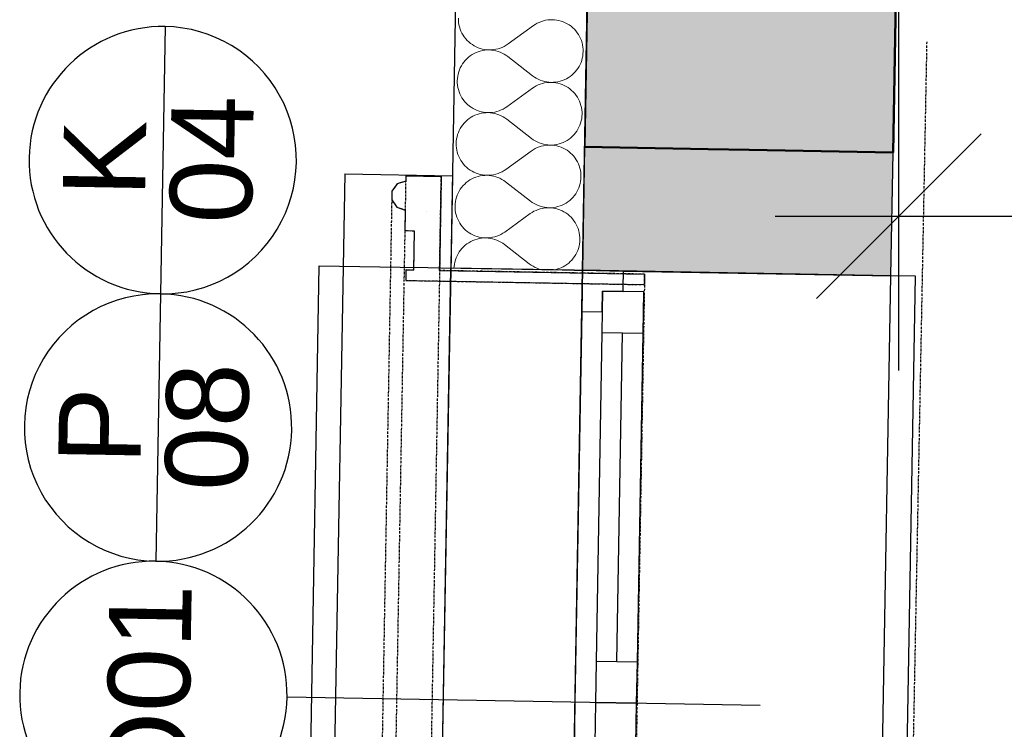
# Model space of a CAD drawing. Header units: millimetres. Extents: x -25972 to 4435, y -2839 to 20217.
# Tile 43 of 110: x -21045 to -19848, y 6732 to 7595. Entities that reach past the tile are written whole.
import ezdxf

# ---------------------------------------------------------------- set-up
doc = ezdxf.new("R2010")
doc.units = ezdxf.units.MM
doc.header["$MEASUREMENT"] = 0
for name, pattern in [('Wipeout_Contour', [1000, 0, -1000]), ('Čerchovaná M', [4.5, 2.5, -0.85, 0.3, -0.85]), ('Čerchovaná S', [3.5, 1.5, -0.85, 0.3, -0.85])]:
    doc.linetypes.add(name, pattern=pattern)
for name, color, linetype in [('7._POHLED ZÁPADNÍ_2_3D prvky fasada nove', 7, 'Continuous'), ('7._POHLED ZÁPADNÍ_2_Anotace - SP', 7, 'Continuous'), ('7._POHLED ZÁPADNÍ_2_Konstrukce - nosné', 7, 'Continuous'), ('7._POHLED ZÁPADNÍ_2_Nové_3D prvky fasada nove', 7, 'Continuous'), ('7._POHLED ZÁPADNÍ_2_Nové_Konstrukce - nosné', 7, 'Continuous'), ('7._POHLED ZÁPADNÍ_2_Nové_Kresby a obrázky', 7, 'Continuous'), ('7._POHLED ZÁPADNÍ_2_Nové_Kóty - SP', 7, 'Continuous'), ('7._POHLED ZÁPADNÍ_2_Nové_Otvory – Okna', 7, 'Continuous'), ('7._POHLED ZÁPADNÍ_2_Nové_Otvory – Značky oken', 7, 'Continuous'), ('7._POHLED ZÁPADNÍ_2_Nové_Výplně – Řezové', 7, 'Continuous'), ('7._POHLED ZÁPADNÍ_2_Otvory – Značky oken', 7, 'Continuous'), ('7._POHLED ZÁPADNÍ_2_Výplně – Řezové', 7, 'Continuous')]:
    doc.layers.add(name, color=color, linetype=linetype)
doc.styles.add('GENEROVANÝ_STYL_1', font='txt')

# ---------------------------------------------------------------- blocks, each defined once
blk = doc.blocks.new('*X32', base_point=(-26263.1, -5016.6))
at = {"layer": '7._POHLED ZÁPADNÍ_2_Nové_Výplně – Řezové', "color": 21, "linetype": 'Continuous', "lineweight": 20, "true_color": 0xffaaaa}
for p, q in [((-20511.8, 7596.8), (-20511.7, 7594.1)), ((-20511.7, 7594.1), (-20511.5, 7591.4)), ((-20511.5, 7591.4), (-20511.1, 7588.7)), ((-20511.1, 7588.7), (-20510.4, 7586)), ((-20418.3, 7589.1), (-20420.5, 7587.6)), ((-20415.9, 7590.5), (-20418.3, 7589.1)), ((-20413.4, 7591.6), (-20415.9, 7590.5)), ((-20410.9, 7592.6), (-20413.4, 7591.6)), ((-20408.3, 7593.5), (-20410.9, 7592.6)), ((-20405.7, 7594.1), (-20408.3, 7593.5)), ((-20403, 7594.5), (-20405.7, 7594.1)), ((-20400.3, 7594.8), (-20403, 7594.5)), ((-20397.6, 7594.8), (-20400.3, 7594.8)), ((-20394.8, 7594.7), (-20397.6, 7594.8)), ((-20392.1, 7594.3), (-20394.8, 7594.7)), ((-20389.5, 7593.8), (-20392.1, 7594.3)), ((-20386.8, 7593.1), (-20389.5, 7593.8)), ((-20384.3, 7592.2), (-20386.8, 7593.1)), ((-20381.8, 7591.1), (-20384.3, 7592.2)), ((-20379.4, 7589.8), (-20381.8, 7591.1)), ((-20377.1, 7588.4), (-20379.4, 7589.8)), ((-20374.8, 7586.8), (-20377.1, 7588.4)), ((-20510.4, 7586), (-20509.6, 7583.4)), ((-20509.6, 7583.4), (-20508.6, 7580.9)), ((-20508.6, 7580.9), (-20507.5, 7578.5)), ((-20507.5, 7578.5), (-20506.1, 7576.1)), ((-20506.1, 7576.1), (-20504.6, 7573.8)), ((-20420.5, 7587.6), (-20451.4, 7565.3)), ((-20372.8, 7585.1), (-20374.8, 7586.8)), ((-20370.8, 7583.2), (-20372.8, 7585.1)), ((-20369, 7581.2), (-20370.8, 7583.2)), ((-20367.3, 7579), (-20369, 7581.2)), ((-20365.8, 7576.8), (-20367.3, 7579)), ((-20364.5, 7574.4), (-20365.8, 7576.8)), ((-20504.6, 7573.8), (-20502.9, 7571.7)), ((-20502.9, 7571.7), (-20501.1, 7569.7)), ((-20501.1, 7569.7), (-20499.1, 7567.8)), ((-20499.1, 7567.8), (-20497.1, 7566)), ((-20497.1, 7566), (-20494.8, 7564.5)), ((-20494.8, 7564.5), (-20492.5, 7563)), ((-20453.6, 7563.8), (-20451.4, 7565.3)), ((-20363.3, 7572), (-20364.5, 7574.4)), ((-20362.3, 7569.4), (-20363.3, 7572)), ((-20361.5, 7566.8), (-20362.3, 7569.4)), ((-20360.8, 7564.2), (-20361.5, 7566.8)), ((-20360.4, 7561.5), (-20360.8, 7564.2)), ((-20495.1, 7552.4), (-20497.3, 7550.9)), ((-20492.7, 7553.7), (-20495.1, 7552.4)), ((-20490.2, 7554.9), (-20492.7, 7553.7)), ((-20492.5, 7563), (-20490.1, 7561.8)), ((-20487.7, 7555.9), (-20490.2, 7554.9)), ((-20490.1, 7561.8), (-20487.6, 7560.7)), ((-20485.1, 7556.7), (-20487.7, 7555.9)), ((-20487.6, 7560.7), (-20485.1, 7559.8)), ((-20485.1, 7559.8), (-20482.4, 7559.1)), ((-20482.5, 7557.3), (-20485.1, 7556.7)), ((-20479.8, 7557.8), (-20482.5, 7557.3)), ((-20482.4, 7559.1), (-20479.8, 7558.5)), ((-20479.8, 7558.5), (-20477.1, 7558.2)), ((-20477.1, 7558), (-20479.8, 7557.8)), ((-20477.1, 7558.2), (-20474.3, 7558.1)), ((-20474.3, 7558.1), (-20477.1, 7558)), ((-20471.6, 7557.9), (-20474.3, 7558.1)), ((-20474.3, 7558.1), (-20471.6, 7558.1)), ((-20471.6, 7558.1), (-20468.9, 7558.4)), ((-20468.9, 7557.6), (-20471.6, 7557.9)), ((-20468.9, 7558.4), (-20466.2, 7558.8)), ((-20466.3, 7557), (-20468.9, 7557.6)), ((-20463.6, 7556.3), (-20466.3, 7557)), ((-20466.2, 7558.8), (-20463.6, 7559.4)), ((-20463.6, 7559.4), (-20461, 7560.2)), ((-20461.1, 7555.4), (-20463.6, 7556.3)), ((-20458.6, 7554.3), (-20461.1, 7555.4)), ((-20461, 7560.2), (-20458.5, 7561.2)), ((-20456.2, 7553.1), (-20458.6, 7554.3)), ((-20458.5, 7561.2), (-20456, 7562.4)), ((-20453.9, 7551.6), (-20456.2, 7553.1)), ((-20456, 7562.4), (-20453.6, 7563.8)), ((-20360.6, 7550.6), (-20360.3, 7553.3)), ((-20360.2, 7558.8), (-20360.4, 7561.5)), ((-20360.3, 7553.3), (-20360.1, 7556.1)), ((-20360.1, 7556.1), (-20360.2, 7558.8)), ((-20506.7, 7541.1), (-20508.1, 7538.8)), ((-20505.1, 7543.3), (-20506.7, 7541.1)), ((-20503.4, 7545.4), (-20505.1, 7543.3)), ((-20501.5, 7547.4), (-20503.4, 7545.4)), ((-20499.5, 7549.2), (-20501.5, 7547.4)), ((-20497.3, 7550.9), (-20499.5, 7549.2)), ((-20451.7, 7550), (-20453.9, 7551.6)), ((-20421.6, 7526.7), (-20451.7, 7550)), ((-20365.1, 7537.9), (-20363.8, 7540.3)), ((-20363.8, 7540.3), (-20362.7, 7542.8)), ((-20362.7, 7542.8), (-20361.8, 7545.4)), ((-20361.8, 7545.4), (-20361.1, 7548)), ((-20361.1, 7548), (-20360.6, 7550.6)), ((-20512.1, 7528.7), (-20512.6, 7526)), ((-20511.4, 7531.3), (-20512.1, 7528.7)), ((-20510.5, 7533.9), (-20511.4, 7531.3)), ((-20509.4, 7536.4), (-20510.5, 7533.9)), ((-20508.1, 7538.8), (-20509.4, 7536.4)), ((-20373.8, 7527.5), (-20371.7, 7529.3)), ((-20371.7, 7529.3), (-20369.9, 7531.3)), ((-20369.9, 7531.3), (-20368.1, 7533.4)), ((-20368.1, 7533.4), (-20366.5, 7535.6)), ((-20366.5, 7535.6), (-20365.1, 7537.9)), ((-20513, 7523.3), (-20513.1, 7520.6)), ((-20513.1, 7520.6), (-20513.1, 7517.9)), ((-20513.1, 7517.9), (-20512.8, 7515.2)), ((-20512.6, 7526), (-20513, 7523.3)), ((-20421.6, 7526.7), (-20419.4, 7525.1)), ((-20419.4, 7525.1), (-20417.1, 7523.6)), ((-20417.1, 7523.6), (-20414.7, 7522.4)), ((-20412.2, 7516.5), (-20414.8, 7515.5)), ((-20414.7, 7522.4), (-20412.2, 7521.3)), ((-20412.2, 7521.3), (-20409.6, 7520.4)), ((-20409.6, 7517.3), (-20412.2, 7516.5)), ((-20409.6, 7520.4), (-20407, 7519.7)), ((-20407, 7517.9), (-20409.6, 7517.3)), ((-20407, 7519.7), (-20404.3, 7519.1)), ((-20404.3, 7518.3), (-20407, 7517.9)), ((-20404.3, 7519.1), (-20401.6, 7518.8)), ((-20401.6, 7518.6), (-20404.3, 7518.3)), ((-20401.6, 7518.8), (-20398.9, 7518.6)), ((-20398.9, 7518.6), (-20401.6, 7518.6)), ((-20398.9, 7518.6), (-20396.2, 7518.7)), ((-20396.2, 7518.5), (-20398.9, 7518.6)), ((-20396.2, 7518.7), (-20393.5, 7518.9)), ((-20393.5, 7518.2), (-20396.2, 7518.5)), ((-20393.5, 7518.9), (-20390.8, 7519.4)), ((-20390.8, 7517.6), (-20393.5, 7518.2)), ((-20390.8, 7519.4), (-20388.1, 7520)), ((-20388.2, 7516.9), (-20390.8, 7517.6)), ((-20385.6, 7516), (-20388.2, 7516.9)), ((-20388.1, 7520), (-20385.5, 7520.8)), ((-20385.5, 7520.8), (-20383, 7521.8)), ((-20383, 7521.8), (-20380.5, 7523)), ((-20380.5, 7523), (-20378.2, 7524.3)), ((-20378.2, 7524.3), (-20375.9, 7525.8)), ((-20375.9, 7525.8), (-20373.8, 7527.5)), ((-20512.8, 7515.2), (-20512.4, 7512.5)), ((-20512.4, 7512.5), (-20511.8, 7509.9)), ((-20511.8, 7509.9), (-20511, 7507.3)), ((-20511, 7507.3), (-20510, 7504.7)), ((-20510, 7504.7), (-20508.8, 7502.3)), ((-20421.8, 7511.4), (-20452.7, 7489.1)), ((-20419.6, 7512.9), (-20421.8, 7511.4)), ((-20417.2, 7514.3), (-20419.6, 7512.9)), ((-20414.8, 7515.5), (-20417.2, 7514.3)), ((-20383.1, 7514.9), (-20385.6, 7516)), ((-20380.7, 7513.7), (-20383.1, 7514.9)), ((-20378.4, 7512.2), (-20380.7, 7513.7)), ((-20376.2, 7510.7), (-20378.4, 7512.2)), ((-20374.1, 7508.9), (-20376.2, 7510.7)), ((-20372.1, 7507), (-20374.1, 7508.9)), ((-20370.3, 7505), (-20372.1, 7507)), ((-20368.6, 7502.8), (-20370.3, 7505)), ((-20508.8, 7502.3), (-20507.4, 7499.9)), ((-20507.4, 7499.9), (-20505.9, 7497.7)), ((-20505.9, 7497.7), (-20504.3, 7495.5)), ((-20504.3, 7495.5), (-20502.4, 7493.5)), ((-20502.4, 7493.5), (-20500.5, 7491.6)), ((-20367.1, 7500.6), (-20368.6, 7502.8)), ((-20365.8, 7498.2), (-20367.1, 7500.6)), ((-20364.6, 7495.8), (-20365.8, 7498.2)), ((-20363.6, 7493.2), (-20364.6, 7495.8)), ((-20362.8, 7490.6), (-20363.6, 7493.2)), ((-20500.5, 7491.6), (-20498.4, 7489.9)), ((-20498.4, 7489.9), (-20496.2, 7488.3)), ((-20496.2, 7488.3), (-20493.9, 7486.8)), ((-20493.9, 7486.8), (-20491.4, 7485.6)), ((-20491.4, 7485.6), (-20489, 7484.5)), ((-20489, 7484.5), (-20486.4, 7483.6)), ((-20486.4, 7480.5), (-20489, 7479.7)), ((-20486.4, 7483.6), (-20483.8, 7482.9)), ((-20483.8, 7481.2), (-20486.4, 7480.5)), ((-20483.8, 7482.9), (-20481.1, 7482.4)), ((-20481.1, 7481.6), (-20483.8, 7481.2)), ((-20481.1, 7482.4), (-20478.4, 7482)), ((-20478.4, 7481.8), (-20481.1, 7481.6)), ((-20478.4, 7482), (-20475.7, 7481.9)), ((-20475.7, 7481.9), (-20478.4, 7481.8)), ((-20473, 7481.7), (-20475.7, 7481.9)), ((-20475.7, 7481.9), (-20473, 7481.9)), ((-20473, 7481.9), (-20470.2, 7482.2)), ((-20470.3, 7481.4), (-20473, 7481.7)), ((-20467.6, 7480.9), (-20470.3, 7481.4)), ((-20470.2, 7482.2), (-20467.6, 7482.6)), ((-20467.6, 7482.6), (-20464.9, 7483.2)), ((-20465, 7480.1), (-20467.6, 7480.9)), ((-20464.9, 7483.2), (-20462.3, 7484.1)), ((-20462.3, 7484.1), (-20459.8, 7485.1)), ((-20459.8, 7485.1), (-20457.3, 7486.2)), ((-20457.3, 7486.2), (-20455, 7487.6)), ((-20455, 7487.6), (-20452.7, 7489.1)), ((-20362.2, 7488), (-20362.8, 7490.6)), ((-20361.7, 7485.3), (-20362.2, 7488)), ((-20361.5, 7482.6), (-20361.7, 7485.3)), ((-20361.4, 7479.9), (-20361.5, 7482.6)), ((-20504.7, 7469.2), (-20506.5, 7467.2)), ((-20502.8, 7471.2), (-20504.7, 7469.2)), ((-20500.8, 7473), (-20502.8, 7471.2)), ((-20498.6, 7474.7), (-20500.8, 7473)), ((-20496.4, 7476.2), (-20498.6, 7474.7)), ((-20494, 7477.5), (-20496.4, 7476.2)), ((-20491.6, 7478.7), (-20494, 7477.5)), ((-20489, 7479.7), (-20491.6, 7478.7)), ((-20462.4, 7479.2), (-20465, 7480.1)), ((-20459.9, 7478.1), (-20462.4, 7479.2)), ((-20457.5, 7476.9), (-20459.9, 7478.1)), ((-20455.2, 7475.5), (-20457.5, 7476.9)), ((-20453, 7473.9), (-20455.2, 7475.5)), ((-20422.9, 7450.5), (-20453, 7473.9)), ((-20364.1, 7466.6), (-20363.2, 7469.2)), ((-20363.2, 7469.2), (-20362.4, 7471.8)), ((-20362.4, 7471.8), (-20361.9, 7474.5)), ((-20361.9, 7474.5), (-20361.6, 7477.2)), ((-20361.6, 7477.2), (-20361.4, 7479.9)), ((-20511.8, 7457.7), (-20512.7, 7455.2)), ((-20510.7, 7460.2), (-20511.8, 7457.7)), ((-20509.5, 7462.6), (-20510.7, 7460.2)), ((-20508, 7464.9), (-20509.5, 7462.6)), ((-20506.5, 7467.2), (-20508, 7464.9)), ((-20371.2, 7455.1), (-20369.4, 7457.2)), ((-20369.4, 7457.2), (-20367.8, 7459.4)), ((-20367.8, 7459.4), (-20366.4, 7461.7)), ((-20366.4, 7461.7), (-20365.2, 7464.1)), ((-20365.2, 7464.1), (-20364.1, 7466.6)), ((-20514.3, 7447.2), (-20514.5, 7444.4)), ((-20514.5, 7444.4), (-20514.4, 7441.7)), ((-20514, 7449.9), (-20514.3, 7447.2)), ((-20513.4, 7452.5), (-20514, 7449.9)), ((-20512.7, 7455.2), (-20513.4, 7452.5)), ((-20422.9, 7450.5), (-20420.7, 7448.9)), ((-20420.7, 7448.9), (-20418.4, 7447.5)), ((-20418.4, 7447.5), (-20416, 7446.2)), ((-20416, 7446.2), (-20413.5, 7445.1)), ((-20413.5, 7445.1), (-20410.9, 7444.2)), ((-20389.4, 7443.8), (-20386.9, 7444.6)), ((-20386.9, 7444.6), (-20384.3, 7445.6)), ((-20384.3, 7445.6), (-20381.9, 7446.8)), ((-20381.9, 7446.8), (-20379.5, 7448.1)), ((-20379.5, 7448.1), (-20377.2, 7449.6)), ((-20377.2, 7449.6), (-20375.1, 7451.3)), ((-20375.1, 7451.3), (-20373.1, 7453.1)), ((-20373.1, 7453.1), (-20371.2, 7455.1)), ((-20514.4, 7441.7), (-20514.2, 7439)), ((-20514.2, 7439), (-20513.7, 7436.3)), ((-20513.7, 7436.3), (-20513.1, 7433.7)), ((-20513.1, 7433.7), (-20512.3, 7431.1)), ((-20423.2, 7435.2), (-20454, 7412.9)), ((-20420.9, 7436.8), (-20423.2, 7435.2)), ((-20418.6, 7438.1), (-20420.9, 7436.8)), ((-20416.1, 7439.3), (-20418.6, 7438.1)), ((-20413.6, 7440.3), (-20416.1, 7439.3)), ((-20411, 7441.1), (-20413.6, 7440.3)), ((-20408.3, 7441.7), (-20411, 7441.1)), ((-20410.9, 7444.2), (-20408.3, 7443.5)), ((-20408.3, 7443.5), (-20405.6, 7442.9)), ((-20405.6, 7442.2), (-20408.3, 7441.7)), ((-20405.6, 7442.9), (-20402.9, 7442.6)), ((-20402.9, 7442.4), (-20405.6, 7442.2)), ((-20402.9, 7442.6), (-20400.2, 7442.5)), ((-20400.2, 7442.5), (-20402.9, 7442.4)), ((-20400.2, 7442.5), (-20397.5, 7442.5)), ((-20397.5, 7442.3), (-20400.2, 7442.5)), ((-20397.5, 7442.5), (-20394.8, 7442.7)), ((-20394.8, 7442), (-20397.5, 7442.3)), ((-20394.8, 7442.7), (-20392.1, 7443.2)), ((-20392.1, 7441.5), (-20394.8, 7442)), ((-20392.1, 7443.2), (-20389.4, 7443.8)), ((-20389.5, 7440.7), (-20392.1, 7441.5)), ((-20386.9, 7439.8), (-20389.5, 7440.7)), ((-20384.4, 7438.7), (-20386.9, 7439.8)), ((-20382, 7437.5), (-20384.4, 7438.7)), ((-20379.7, 7436.1), (-20382, 7437.5)), ((-20377.5, 7434.5), (-20379.7, 7436.1)), ((-20375.4, 7432.7), (-20377.5, 7434.5)), ((-20373.5, 7430.8), (-20375.4, 7432.7)), ((-20512.3, 7431.1), (-20511.3, 7428.6)), ((-20511.3, 7428.6), (-20510.1, 7426.1)), ((-20510.1, 7426.1), (-20508.8, 7423.7)), ((-20508.8, 7423.7), (-20507.3, 7421.5)), ((-20507.3, 7421.5), (-20505.6, 7419.3)), ((-20371.6, 7428.8), (-20373.5, 7430.8)), ((-20370, 7426.7), (-20371.6, 7428.8)), ((-20368.5, 7424.4), (-20370, 7426.7)), ((-20367.1, 7422), (-20368.5, 7424.4)), ((-20365.9, 7419.6), (-20367.1, 7422)), ((-20505.6, 7419.3), (-20503.8, 7417.3)), ((-20503.8, 7417.3), (-20501.8, 7415.4)), ((-20501.8, 7415.4), (-20499.7, 7413.7)), ((-20499.7, 7413.7), (-20497.5, 7412.1)), ((-20497.5, 7412.1), (-20495.2, 7410.7)), ((-20495.2, 7410.7), (-20492.8, 7409.4)), ((-20492.8, 7409.4), (-20490.3, 7408.3)), ((-20463.6, 7407.9), (-20461.1, 7408.9)), ((-20461.1, 7408.9), (-20458.7, 7410.1)), ((-20458.7, 7410.1), (-20456.3, 7411.4)), ((-20456.3, 7411.4), (-20454, 7412.9)), ((-20364.9, 7417.1), (-20365.9, 7419.6)), ((-20364.1, 7414.5), (-20364.9, 7417.1)), ((-20363.5, 7411.8), (-20364.1, 7414.5)), ((-20363.1, 7409.1), (-20363.5, 7411.8)), ((-20362.8, 7406.4), (-20363.1, 7409.1)), ((-20502.1, 7396.8), (-20504.1, 7395)), ((-20500, 7398.5), (-20502.1, 7396.8)), ((-20497.7, 7400), (-20500, 7398.5)), ((-20495.4, 7401.4), (-20497.7, 7400)), ((-20492.9, 7402.5), (-20495.4, 7401.4)), ((-20490.4, 7403.5), (-20492.9, 7402.5)), ((-20487.8, 7404.3), (-20490.4, 7403.5)), ((-20490.3, 7408.3), (-20487.7, 7407.4)), ((-20485.1, 7405), (-20487.8, 7404.3)), ((-20487.7, 7407.4), (-20485.1, 7406.7)), ((-20485.1, 7406.7), (-20482.4, 7406.2)), ((-20482.4, 7405.4), (-20485.1, 7405)), ((-20482.4, 7406.2), (-20479.7, 7405.8)), ((-20479.7, 7405.6), (-20482.4, 7405.4)), ((-20479.7, 7405.8), (-20477, 7405.7)), ((-20477, 7405.7), (-20479.7, 7405.6)), ((-20474.3, 7405.5), (-20477, 7405.7)), ((-20477, 7405.7), (-20474.3, 7405.7)), ((-20474.3, 7405.7), (-20471.6, 7406)), ((-20471.6, 7405.2), (-20474.3, 7405.5)), ((-20471.6, 7406), (-20468.9, 7406.4)), ((-20468.9, 7404.7), (-20471.6, 7405.2)), ((-20468.9, 7406.4), (-20466.2, 7407.1)), ((-20466.3, 7404), (-20468.9, 7404.7)), ((-20463.7, 7403.1), (-20466.3, 7404)), ((-20466.2, 7407.1), (-20463.6, 7407.9)), ((-20461.2, 7402), (-20463.7, 7403.1)), ((-20458.8, 7400.7), (-20461.2, 7402)), ((-20456.5, 7399.3), (-20458.8, 7400.7)), ((-20454.3, 7397.7), (-20456.5, 7399.3)), ((-20424.2, 7374.3), (-20454.3, 7397.7)), ((-20363.8, 7395.6), (-20363.2, 7398.3)), ((-20363.2, 7398.3), (-20362.9, 7401)), ((-20362.9, 7401), (-20362.8, 7403.7)), ((-20362.8, 7403.7), (-20362.8, 7406.4)), ((-20510.8, 7386.5), (-20512.1, 7384)), ((-20509.4, 7388.8), (-20510.8, 7386.5)), ((-20507.8, 7391), (-20509.4, 7388.8)), ((-20506, 7393.1), (-20507.8, 7391)), ((-20504.1, 7395), (-20506, 7393.1)), ((-20369.2, 7383.2), (-20367.7, 7385.5)), ((-20367.7, 7385.5), (-20366.5, 7387.9)), ((-20366.5, 7387.9), (-20365.4, 7390.4)), ((-20365.4, 7390.4), (-20364.5, 7393)), ((-20364.5, 7393), (-20363.8, 7395.6)), ((-20515.3, 7373.7), (-20515.6, 7371)), ((-20514.8, 7376.4), (-20515.3, 7373.7)), ((-20514.1, 7379), (-20514.8, 7376.4)), ((-20513.1, 7381.5), (-20514.1, 7379)), ((-20512.1, 7384), (-20513.1, 7381.5)), ((-20424.2, 7374.3), (-20422, 7372.7)), ((-20422, 7372.7), (-20419.7, 7371.3)), ((-20380.8, 7372), (-20378.6, 7373.5)), ((-20378.6, 7373.5), (-20376.4, 7375.1)), ((-20376.4, 7375.1), (-20374.4, 7377)), ((-20374.4, 7377), (-20372.5, 7378.9)), ((-20372.5, 7378.9), (-20370.8, 7381)), ((-20370.8, 7381), (-20369.2, 7383.2)), ((-20515.6, 7371), (-20515.8, 7368.3)), ((-20515.8, 7368.3), (-20515.7, 7365.6)), ((-20515.7, 7365.6), (-20515.5, 7362.8)), ((-20515.5, 7362.8), (-20515.1, 7360.2)), ((-20422.2, 7360.6), (-20424.5, 7359.1)), ((-20419.9, 7361.9), (-20422.2, 7360.6)), ((-20417.4, 7363.1), (-20419.9, 7361.9)), ((-20419.7, 7371.3), (-20417.3, 7370)), ((-20414.9, 7364.1), (-20417.4, 7363.1)), ((-20417.3, 7370), (-20414.8, 7368.9)), ((-20412.3, 7364.9), (-20414.9, 7364.1)), ((-20414.8, 7368.9), (-20412.2, 7368)), ((-20409.7, 7365.5), (-20412.3, 7364.9)), ((-20412.2, 7368), (-20409.6, 7367.3)), ((-20407, 7366), (-20409.7, 7365.5)), ((-20409.6, 7367.3), (-20407, 7366.8)), ((-20407, 7366.8), (-20404.3, 7366.4)), ((-20404.3, 7366.2), (-20407, 7366)), ((-20404.3, 7366.4), (-20401.5, 7366.3)), ((-20401.5, 7366.3), (-20404.3, 7366.2)), ((-20401.5, 7366.3), (-20398.8, 7366.3)), ((-20398.8, 7366.1), (-20401.5, 7366.3)), ((-20398.8, 7366.3), (-20396.1, 7366.6)), ((-20396.1, 7365.8), (-20398.8, 7366.1)), ((-20396.1, 7366.6), (-20393.4, 7367)), ((-20393.5, 7365.3), (-20396.1, 7365.8)), ((-20390.8, 7364.6), (-20393.5, 7365.3)), ((-20393.4, 7367), (-20390.8, 7367.6)), ((-20390.8, 7367.6), (-20388.2, 7368.4)), ((-20388.3, 7363.7), (-20390.8, 7364.6)), ((-20385.8, 7362.6), (-20388.3, 7363.7)), ((-20388.2, 7368.4), (-20385.6, 7369.4)), ((-20383.4, 7361.3), (-20385.8, 7362.6)), ((-20385.6, 7369.4), (-20383.2, 7370.6)), ((-20381, 7359.9), (-20383.4, 7361.3)), ((-20383.2, 7370.6), (-20380.8, 7372)), ((-20515.1, 7360.2), (-20514.4, 7357.5)), ((-20514.4, 7357.5), (-20513.6, 7354.9)), ((-20513.6, 7354.9), (-20512.6, 7352.4)), ((-20512.6, 7352.4), (-20511.4, 7349.9)), ((-20511.4, 7349.9), (-20510.1, 7347.6)), ((-20424.5, 7359.1), (-20455.4, 7336.7)), ((-20378.8, 7358.3), (-20381, 7359.9)), ((-20376.7, 7356.5), (-20378.8, 7358.3)), ((-20374.8, 7354.7), (-20376.7, 7356.5)), ((-20373, 7352.6), (-20374.8, 7354.7)), ((-20371.3, 7350.5), (-20373, 7352.6)), ((-20369.8, 7348.2), (-20371.3, 7350.5)), ((-20510.1, 7347.6), (-20508.6, 7345.3)), ((-20508.6, 7345.3), (-20506.9, 7343.2)), ((-20506.9, 7343.2), (-20505.1, 7341.1)), ((-20505.1, 7341.1), (-20503.1, 7339.2)), ((-20503.1, 7339.2), (-20501, 7337.5)), ((-20501, 7337.5), (-20498.8, 7335.9)), ((-20457.6, 7335.2), (-20455.4, 7336.7)), ((-20368.4, 7345.9), (-20369.8, 7348.2)), ((-20367.3, 7343.4), (-20368.4, 7345.9)), ((-20366.3, 7340.9), (-20367.3, 7343.4)), ((-20365.4, 7338.3), (-20366.3, 7340.9)), ((-20364.8, 7335.6), (-20365.4, 7338.3)), ((-20496.7, 7325.2), (-20499, 7323.8)), ((-20498.8, 7335.9), (-20496.5, 7334.5)), ((-20494.2, 7326.4), (-20496.7, 7325.2)), ((-20496.5, 7334.5), (-20494.1, 7333.2)), ((-20491.7, 7327.4), (-20494.2, 7326.4)), ((-20494.1, 7333.2), (-20491.6, 7332.1)), ((-20489.1, 7328.2), (-20491.7, 7327.4)), ((-20491.6, 7332.1), (-20489, 7331.2)), ((-20486.4, 7328.8), (-20489.1, 7328.2)), ((-20489, 7331.2), (-20486.4, 7330.5)), ((-20486.4, 7330.5), (-20483.8, 7330)), ((-20483.8, 7329.2), (-20486.4, 7328.8)), ((-20483.8, 7330), (-20481.1, 7329.7)), ((-20481.1, 7329.5), (-20483.8, 7329.2)), ((-20481.1, 7329.7), (-20478.3, 7329.5)), ((-20478.3, 7329.5), (-20481.1, 7329.5)), ((-20478.3, 7329.5), (-20475.6, 7329.6)), ((-20475.6, 7329.4), (-20478.3, 7329.5)), ((-20475.6, 7329.6), (-20472.9, 7329.8)), ((-20472.9, 7329), (-20475.6, 7329.4)), ((-20472.9, 7329.8), (-20470.2, 7330.3)), ((-20470.3, 7328.5), (-20472.9, 7329)), ((-20467.6, 7327.8), (-20470.3, 7328.5)), ((-20470.2, 7330.3), (-20467.6, 7330.9)), ((-20467.6, 7330.9), (-20465, 7331.7)), ((-20465.1, 7326.9), (-20467.6, 7327.8)), ((-20462.6, 7325.8), (-20465.1, 7326.9)), ((-20465, 7331.7), (-20462.4, 7332.7)), ((-20460.2, 7324.5), (-20462.6, 7325.8)), ((-20462.4, 7332.7), (-20460, 7333.9)), ((-20460, 7333.9), (-20457.6, 7335.2)), ((-20364.4, 7333), (-20364.8, 7335.6)), ((-20364.6, 7322.1), (-20364.2, 7324.8)), ((-20364.1, 7330.2), (-20364.4, 7333)), ((-20364.2, 7324.8), (-20364.1, 7327.5)), ((-20364.1, 7327.5), (-20364.1, 7330.2)), ((-20509.1, 7314.8), (-20510.7, 7312.6)), ((-20507.4, 7316.9), (-20509.1, 7314.8)), ((-20505.5, 7318.8), (-20507.4, 7316.9)), ((-20503.5, 7320.7), (-20505.5, 7318.8)), ((-20501.3, 7322.3), (-20503.5, 7320.7)), ((-20499, 7323.8), (-20501.3, 7322.3)), ((-20457.8, 7323.1), (-20460.2, 7324.5)), ((-20455.6, 7321.5), (-20457.8, 7323.1)), ((-20425.6, 7298.1), (-20455.6, 7321.5)), ((-20367.8, 7311.8), (-20366.7, 7314.3)), ((-20366.7, 7314.3), (-20365.8, 7316.8)), ((-20365.8, 7316.8), (-20365.1, 7319.4)), ((-20365.1, 7319.4), (-20364.6, 7322.1)), ((-20515.4, 7302.8), (-20516.1, 7300.2)), ((-20514.5, 7305.4), (-20515.4, 7302.8)), ((-20513.4, 7307.9), (-20514.5, 7305.4)), ((-20512.1, 7310.3), (-20513.4, 7307.9)), ((-20510.7, 7312.6), (-20512.1, 7310.3)), ((-20377.7, 7299), (-20375.7, 7300.8)), ((-20375.7, 7300.8), (-20373.8, 7302.7)), ((-20373.8, 7302.7), (-20372.1, 7304.8)), ((-20372.1, 7304.8), (-20370.5, 7307)), ((-20370.5, 7307), (-20369.1, 7309.3)), ((-20369.1, 7309.3), (-20367.8, 7311.8)), ((-20517, 7294.8), (-20517.1, 7292.9)), ((-20516.6, 7297.5), (-20517, 7294.8)), ((-20516.1, 7300.2), (-20516.6, 7297.5)), ((-20425.6, 7298.1), (-20423.4, 7296.5)), ((-20423.4, 7296.5), (-20421, 7295.1)), ((-20421, 7295.1), (-20418.6, 7293.8)), ((-20418.6, 7293.8), (-20416.1, 7292.7)), ((-20416.1, 7292.7), (-20413.6, 7291.8)), ((-20413.6, 7291.8), (-20411, 7291.1)), ((-20411, 7291.1), (-20410.4, 7291)), ((-20395.2, 7290.8), (-20394.8, 7290.8)), ((-20394.8, 7290.8), (-20392.1, 7291.5)), ((-20392.1, 7291.5), (-20389.5, 7292.3)), ((-20389.5, 7292.3), (-20387, 7293.3)), ((-20387, 7293.3), (-20384.5, 7294.4)), ((-20384.5, 7294.4), (-20382.2, 7295.8)), ((-20382.2, 7295.8), (-20379.9, 7297.3)), ((-20379.9, 7297.3), (-20377.7, 7299))]:
    blk.add_line(p, q, dxfattribs=at)

msp = doc.modelspace()

# ---------------------------------------------------------------- hatches: boundary and pattern name
at = {"layer": '7._POHLED ZÁPADNÍ_2_Výplně – Řezové', "linetype": 'Continuous', "lineweight": 13}
msp.add_hatch(color=254, dxfattribs=at).paths.add_polyline_path([(-20320.1, 9632.6), (-20358.3, 7440.1), (-19983.4, 7433.6), (-19945.7, 9594.7)])

# ---------------------------------------------------------------- linework, layer by layer
at = {"layer": '7._POHLED ZÁPADNÍ_2_Konstrukce - nosné', "color": 7, "linetype": 'Continuous', "lineweight": 50}
for p, q in [((-20358.3, 7440.1), (-20208.3, 7437.5)), ((-20208.3, 7437.5), (-20158.3, 7436.6)), ((-20158.3, 7436.6), (-19983.4, 7433.6))]:
    msp.add_line(p, q, dxfattribs=at)
at = {"layer": '7._POHLED ZÁPADNÍ_2_Konstrukce - nosné', "color": 7, "linetype": 'Continuous', "lineweight": 50, "flags": 128}
for points in [[(-20313.5, 10008.9), (-20358.3, 7440.1)], [(-19983.4, 7433.6), (-19945.7, 9594.7)]]:
    msp.add_lwpolyline(points, dxfattribs=at)
at = {"layer": '7._POHLED ZÁPADNÍ_2_Nové_3D prvky fasada nove', "color": 1, "linetype": 'Continuous', "lineweight": 25}
msp.add_line((-20649.7, 7407.3), (-20672.6, 6127.9), dxfattribs=at)
at = {"layer": '7._POHLED ZÁPADNÍ_2_Nové_3D prvky fasada nove', "color": 1, "linetype": 'Continuous', "lineweight": 25, "flags": 128}
msp.add_lwpolyline([(-19986, 7283.6), (-19983.4, 7433.6)], dxfattribs=at)
at = {"layer": '7._POHLED ZÁPADNÍ_2_Nové_Kresby a obrázky', "color": 1, "linetype": 'Čerchovaná M', "lineweight": 25, "flags": 128}
msp.add_lwpolyline([(-18019.6, 5400), (-19983.2, 5434.6), (-19942.1, 7568.3)], dxfattribs=at)
at = {"layer": '7._POHLED ZÁPADNÍ_2_Nové_Kóty - SP', "color": 1, "linetype": 'Continuous', "lineweight": 25}
for p, q in [((-19976.5, 7168.4), (-19976.5, 7655.9)), ((-19876.5, 7455.9), (-20076.5, 7255.9)), ((-20126.5, 7355.9), (-19976.5, 7355.9)), ((-19976.5, 7355.9), (-18060.8, 7355.9))]:
    msp.add_line(p, q, dxfattribs=at)
at = {"layer": '7._POHLED ZÁPADNÍ_2_Nové_Otvory – Okna', "color": 1, "linetype": 'Continuous', "lineweight": 25}
for p, q in [((-20699.2, 6245.9), (-20680.9, 7295.7)), ((-20004.3, 6233.8), (-19986, 7283.6)), ((-19956, 7283.1), (-19986, 7283.6)), ((-19974.3, 6233.3), (-19956, 7283.1)), ((-20336.4, 7264.7), (-20337.2, 7214.7)), ((-20336.8, 7239.7), (-20336.4, 7264.7)), ((-20336.4, 7264.7), (-20311.4, 7264.3)), ((-20286.4, 7263.9), (-20336.4, 7264.7)), ((-20287.3, 7213.9), (-20286.4, 7263.9)), ((-20361.8, 7240.2), (-20370.1, 6765.2)), ((-20361.8, 7240.2), (-20336.8, 7239.7)), ((-20337.2, 7214.7), (-20344.2, 6814.8)), ((-20337.2, 7214.7), (-20287.3, 7213.9)), ((-20319.2, 6814.4), (-20312.2, 7214.3)), ((-20294.2, 6813.9), (-20287.3, 7213.9)), ((-20294.2, 6813.9), (-20287.3, 7213.9)), ((-20344.2, 6814.8), (-20345.1, 6764.8)), ((-20294.2, 6813.9), (-20344.2, 6814.8)), ((-20295.1, 6763.9), (-20294.2, 6813.9)), ((-20370.1, 6765.2), (-20378.4, 6290.3)), ((-20345.1, 6764.8), (-20346, 6714.8)), ((-20295.1, 6763.9), (-20345.1, 6764.8)), ((-20345.1, 6764.8), (-20295.1, 6763.9)), ((-20296, 6713.9), (-20295.1, 6763.9))]:
    msp.add_line(p, q, dxfattribs=at)
at = {"layer": '7._POHLED ZÁPADNÍ_2_Nové_Otvory – Značky oken', "color": 1, "linetype": 'Continuous', "lineweight": 25}
for p, q in [((-20868.3, 7586.5), (-20874, 7261.6)), ((-20874, 7261.6), (-20879.7, 6936.6)), ((-20145.1, 6761.3), (-20720, 6771.3))]:
    msp.add_line(p, q, dxfattribs=at)
at = {"layer": '7._POHLED ZÁPADNÍ_2_Nové_Otvory – Značky oken', "color": 1, "linetype": 'Continuous', "lineweight": 25, "flags": 128}
for points in [[(-20874, 7261.6, 1), (-20868.3, 7586.5, 1)], [(-20879.7, 6936.6, 1), (-20874, 7261.6, 1)], [(-20885.3, 6611.7, 1), (-20879.7, 6936.6, 1)]]:
    msp.add_lwpolyline(points, format="xyb", close=True, dxfattribs=at)

# ---------------------------------------------------------------- texts
at = {"layer": '7._POHLED ZÁPADNÍ_2_Anotace - SP', "color": 1, "linetype": 'Continuous', "lineweight": 25, "insert": (-19863.8, 5962.2), "char_height": 150, "attachment_point": 4, "rotation": 62.1796, "style": 'GENEROVANÝ_STYL_1'}
msp.add_mtext('\\A1;{\\pql;\\fArial|b0|i0|c238|p38;PODHLED\\fArial|b0|i0|c238|p38;+2800}', dxfattribs=at)
at = {"layer": '7._POHLED ZÁPADNÍ_2_Otvory – Značky oken', "color": 1, "linetype": 'Continuous', "lineweight": 25, "char_height": 100, "attachment_point": 4, "rotation": 89.0012, "style": 'GENEROVANÝ_STYL_1'}
for s, insert in [('\\A1;{\\pql;\\pt0;\\fArial|b0|i0|c238|p38;04}', (-20812.4, 7347.1)), ('\\A1;{\\pql;\\pt0;\\fArial|b0|i0|c238|p38;K}', (-20942.7, 7379.6)), ('\\A1;{\\pql;\\pt0;\\fArial|b0|i0|c238|p38;08}', (-20818.1, 7022.2)), ('\\A1;{\\pql;\\pt0;\\fArial|b0|i0|c238|p38;P}', (-20948.3, 7054.6)), ('\\A1;{\\pql;\\pt0;\\fArial|b0|i0|c238|p38;O01}', (-20889.7, 6644.9))]:
    msp.add_mtext(s, dxfattribs=dict(at, insert=insert))

# ---------------------------------------------------------------- wipeouts: each hides what was drawn before it
at = {"color": 254, "linetype": 'Wipeout_Contour', "lineweight": 0, "ltscale": 348949.93213}
msp.add_wipeout([(-20532.6, 7404.2), (-20575.7, 7404.9), (-20575.8, 7398.4), (-20586.1, 7395.3), (-20592.6, 7386.6), (-20592.8, 7375.8), (-20586.6, 7367), (-20576.4, 7363.5), (-20576.8, 7338.5), (-20565.5, 7338.3), (-20566.3, 7290.5), (-20575.5, 7290.6), (-20575.7, 7277.9), (-20285.6, 7272.8), (-20285.4, 7285.5), (-20534.6, 7289.9)], dxfattribs=at).dxf.layer = '7._POHLED ZÁPADNÍ_2_Nové_Výplně – Řezové'

# ---------------------------------------------------------------- next in the draw order: hatches: boundary and pattern name
at = {"layer": '7._POHLED ZÁPADNÍ_2_Nové_Výplně – Řezové', "linetype": 'Continuous', "lineweight": 0, "true_color": 0xf2b2b2}
msp.add_hatch(color=9, dxfattribs=at).paths.add_polyline_path([(-20358.3, 7440.1), (-20360.9, 7290.2), (-19986, 7283.6), (-19983.4, 7433.6)])
at = {"layer": '7._POHLED ZÁPADNÍ_2_Nové_Výplně – Řezové', "linetype": 'Continuous', "lineweight": 20, "true_color": 0xffaaaa}
h = msp.add_hatch(dxfattribs=at)
h.set_pattern_fill('Omítka_01_0002', color=21, style=0, pattern_type=2)
h.set_pattern_definition([(0, (0, -9e-13), (0, 86.60254), [0, -50]), (0, (25, 43.3), (0, 86.60254), [0, -50])])
h.paths.add_polyline_path([(-20532.6, 7404.2), (-20575.7, 7404.9), (-20575.8, 7398.4), (-20586.1, 7395.3), (-20592.6, 7386.6), (-20592.8, 7375.8), (-20586.6, 7367), (-20576.4, 7363.5), (-20576.8, 7338.5), (-20565.5, 7338.3), (-20566.3, 7290.5), (-20575.5, 7290.6), (-20575.7, 7277.9), (-20285.6, 7272.8), (-20285.4, 7285.5), (-20534.6, 7289.9)])

# ---------------------------------------------------------------- next in the draw order: linework, layer by layer
at = {"layer": '7._POHLED ZÁPADNÍ_2_Nové_3D prvky fasada nove', "color": 1, "linetype": 'Continuous', "lineweight": 25}
for p, q in [((-20575.8, 7398.4), (-20586.1, 7395.3)), ((-20575.7, 7404.9), (-20575.8, 7398.4)), ((-20575.7, 7404.9), (-20532.6, 7404.2)), ((-20532.6, 7404.2), (-20534.6, 7289.9)), ((-20592.6, 7386.6), (-20592.8, 7375.8)), ((-20586.1, 7395.3), (-20592.6, 7386.6)), ((-20592.8, 7375.8), (-20586.6, 7367)), ((-20586.6, 7367), (-20576.4, 7363.5)), ((-20576.4, 7363.5), (-20576.8, 7338.5)), ((-20576.8, 7338.5), (-20565.5, 7338.3)), ((-20565.5, 7338.3), (-20566.3, 7290.5)), ((-20575.5, 7290.6), (-20575.7, 7277.9)), ((-20575.5, 7290.6), (-20566.3, 7290.5)), ((-20534.6, 7289.9), (-20285.4, 7285.5)), ((-20575.7, 7277.9), (-20285.6, 7272.8)), ((-20285.4, 7285.5), (-20285.6, 7272.8))]:
    msp.add_line(p, q, dxfattribs=at)
at = {"layer": '7._POHLED ZÁPADNÍ_2_Nové_3D prvky fasada nove', "color": 1, "linetype": 'Continuous', "lineweight": 25, "flags": 128}
for points in [[(-20358.3, 7440.1), (-20360.9, 7290.2)], [(-19986, 7283.6), (-20360.9, 7290.2)]]:
    msp.add_lwpolyline(points, dxfattribs=at)
at = {"layer": '7._POHLED ZÁPADNÍ_2_Nové_3D prvky fasada nove', "color": 1, "linetype": 'Čerchovaná M', "lineweight": 25, "flags": 128}
for points in [[(-20575.7, 7404.9), (-20598.2, 6126.6)], [(-20575.8, 7398.4), (-20586.1, 7395.3)], [(-20575.8, 7398.4), (-20586.1, 7395.3)], [(-20575.7, 7404.9), (-20575.8, 7398.4)], [(-20532.6, 7404.2), (-20575.7, 7404.9)], [(-20532.6, 7404.2), (-20575.7, 7404.9)], [(-20532.6, 7404.2), (-20555.1, 6125.8)], [(-20534.6, 7289.9), (-20532.6, 7404.2)], [(-20592.6, 7386.6), (-20614.5, 6145.5)], [(-20592.6, 7386.6), (-20592.8, 7375.8)], [(-20586.1, 7395.3), (-20592.6, 7386.6)], [(-20586.1, 7395.3), (-20592.6, 7386.6)], [(-20592.8, 7375.8), (-20586.6, 7367)], [(-20586.6, 7367), (-20576.4, 7363.5)], [(-20576.4, 7363.5), (-20576.8, 7338.5)], [(-20576.8, 7338.5), (-20565.5, 7338.3)], [(-20565.5, 7338.3), (-20566.3, 7290.5)], [(-20575.5, 7290.6), (-20575.7, 7277.9)], [(-20566.3, 7290.5), (-20575.5, 7290.6)], [(-20285.4, 7285.5), (-20534.6, 7289.9)], [(-20285.4, 7285.5), (-20534.6, 7289.9)], [(-20575.7, 7277.9), (-20285.6, 7272.8)], [(-20285.4, 7285.5), (-20303.9, 6235.7)], [(-20285.6, 7272.8), (-20285.4, 7285.5)]]:
    msp.add_lwpolyline(points, dxfattribs=at)
at = {"layer": '7._POHLED ZÁPADNÍ_2_Nové_Otvory – Okna', "color": 1, "linetype": 'Continuous', "lineweight": 25}
for p, q in [((-20680.9, 7295.7), (-20360.9, 7290.2)), ((-20379.2, 6240.3), (-20360.9, 7290.2)), ((-20360.9, 7290.2), (-20361.8, 7240.2)), ((-20360.9, 7290.2), (-20310.9, 7289.3)), ((-20360.9, 7290.2), (-20310.9, 7289.3)), ((-20311.4, 7264.3), (-20310.9, 7289.3)), ((-20310.9, 7289.3), (-19986, 7283.6))]:
    msp.add_line(p, q, dxfattribs=at)

# ---------------------------------------------------------------- next in the draw order: wipeouts: each hides what was drawn before it
at = {"color": 254, "linetype": 'Wipeout_Contour', "lineweight": 0, "ltscale": 110482.628501}
msp.add_wipeout([(-20473.3, 10024.9), (-20520.9, 7292.9), (-20370.9, 7290.3), (-20360.9, 7290.2), (-20313.5, 10008.8)], dxfattribs=at).dxf.layer = '7._POHLED ZÁPADNÍ_2_Nové_Výplně – Řezové'

# ---------------------------------------------------------------- next in the draw order: linework, layer by layer
at = {"layer": '7._POHLED ZÁPADNÍ_2_Nové_3D prvky fasada nove', "color": 1, "linetype": 'Continuous', "lineweight": 25}
for p, q in [((-20649.7, 7407.3), (-20518.8, 7404.9)), ((-20518.8, 7404.9), (-20541.7, 6125.6))]:
    msp.add_line(p, q, dxfattribs=at)
at = {"layer": '7._POHLED ZÁPADNÍ_2_Nové_3D prvky fasada nove', "color": 1, "linetype": 'Čerchovaná S', "lineweight": 25}
msp.add_line((-20519, 7404.9), (-20541.9, 6125.6), dxfattribs=at)
at = {"layer": '7._POHLED ZÁPADNÍ_2_Nové_Konstrukce - nosné', "color": 1, "linetype": 'Continuous', "lineweight": 25}
for q in [(-20520.9, 7292.9), (-20360.9, 7290.2)]:
    msp.add_line((-20370.9, 7290.3), q, dxfattribs=at)
at = {"layer": '7._POHLED ZÁPADNÍ_2_Nové_Konstrukce - nosné', "color": 1, "linetype": 'Continuous', "lineweight": 25, "flags": 128}
for points in [[(-20470.5, 10185.5), (-20520.9, 7292.9)], [(-20360.9, 7290.2), (-20313.5, 10008.8)]]:
    msp.add_lwpolyline(points, dxfattribs=at)
at = {"layer": '7._POHLED ZÁPADNÍ_2_Nové_Otvory – Okna', "color": 1, "linetype": 'Continuous', "lineweight": 25}
for p, q in [((-20539.2, 6243.1), (-20520.9, 7292.9)), ((-20370.9, 7290.3), (-20520.9, 7292.9)), ((-20379.2, 6240.3), (-20360.9, 7290.2)), ((-20370.9, 7290.3), (-20360.9, 7290.2))]:
    msp.add_line(p, q, dxfattribs=at)

# ---------------------------------------------------------------- next in the draw order: block references
at = {"layer": '7._POHLED ZÁPADNÍ_2_3D prvky fasada nove', "color": 9, "linetype": 'Continuous', "lineweight": 13}
msp.add_blockref('*X32', (-26263.1, -5016.6), dxfattribs=at)

doc.saveas('drawing.dxf')
